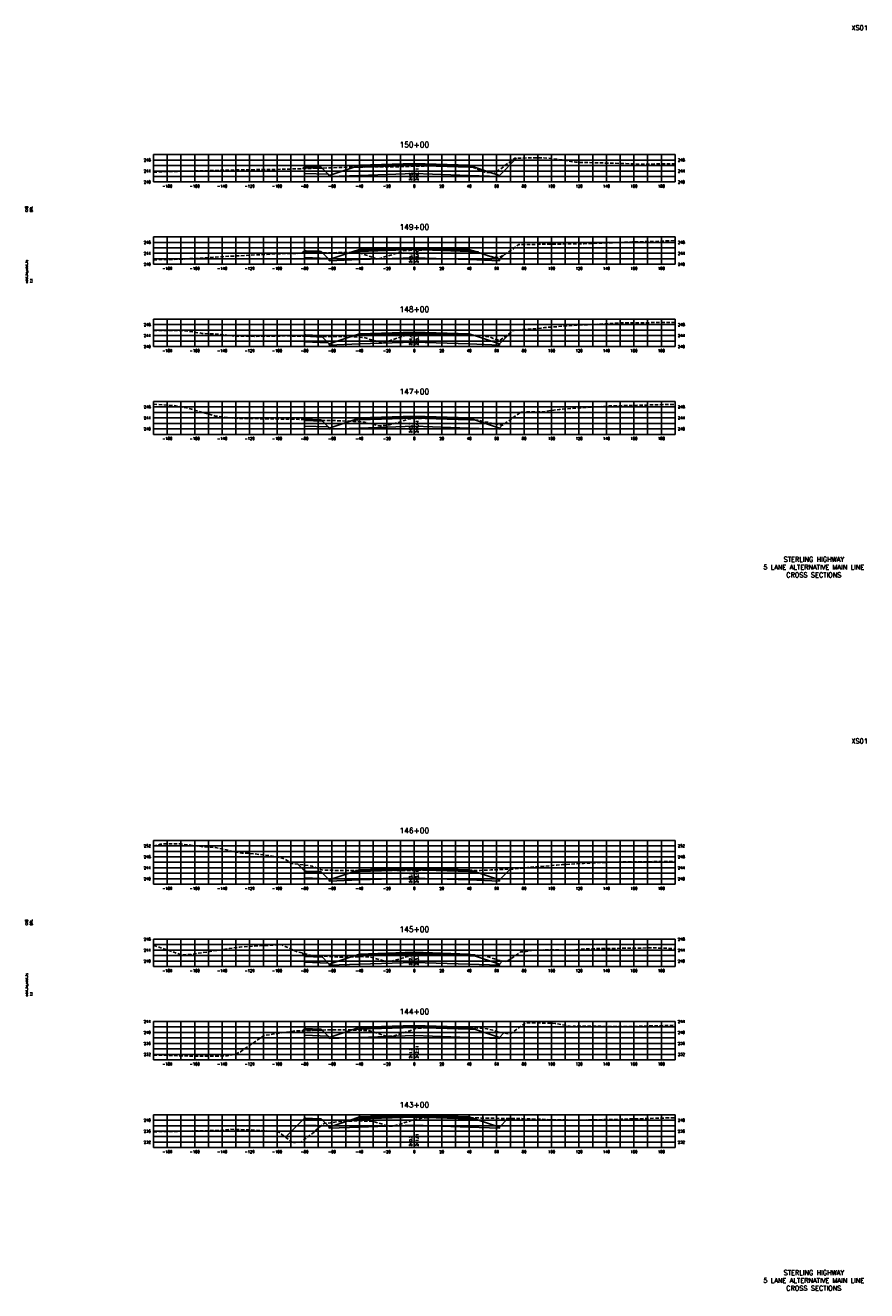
# Model space of a CAD drawing. Extents: x 37 to 10140, y -1968 to 9206.
# Tile 54 of 105: x 2227 to 2840, y 4176 to 5098. Entities that reach past the tile are written whole.
import ezdxf
from ezdxf.enums import TextEntityAlignment as Align

# ---------------------------------------------------------------- set-up
doc = ezdxf.new("R2010")
doc.units = 0
doc.header["$LTSCALE"] = 20
doc.header["$MEASUREMENT"] = 0
doc.linetypes.add('HIDDEN_050%', pattern=[0.1875, 0.125, -0.0625])
for name, color, linetype in [('S-AT-TXT175', 6, 'Continuous'), ('S-AT-TXT80', 1, 'Continuous'), ('XDATUM', 3, 'Continuous'), ('XEG', 1, 'HIDDEN_050%'), ('XFG', 2, 'Continuous'), ('XGRID', 251, 'Continuous'), ('XGRIDT', 2, 'Continuous'), ('XREF-BORDER', 7, 'Continuous')]:
    doc.layers.add(name, color=color, linetype=linetype)
doc.styles.add('L100', font='simplex.shx', dxfattribs={"height": 2})
doc.styles.add('L175', font='ROMANSM.shx', dxfattribs={"height": 3.5})
doc.styles.add('L80', font='ROMANSM.shx', dxfattribs={"height": 1.6})

# ---------------------------------------------------------------- blocks, each defined once
blk = doc.blocks.new('03025_00_att1')
at = {"layer": 'S-AT-TXT175', "style": 'L175'}
for tag, p in [('NUM', (32.402, 20.822)), ('LINE1', (30.64, 1.444)), ('LINE2', (30.64, 1.161)), ('LINE3', (30.64, 0.877))]:
    blk.add_attdef(tag, text='', height=0.175, dxfattribs=at).set_placement(p, align=Align.CENTER)
at = {"layer": 'S-AT-TXT80', "style": 'L80'}
for tag, p in [('DESIGNED', (2.094, 14.201)), ('CHECKED', (2.265, 14.201)), ('DRAFTED', (2.436, 14.201)), ('PCTB', (2.094, 11.605)), ('PSCALE', (2.265, 11.605)), ('PVIEW', (2.436, 11.605))]:
    blk.add_attdef(tag, p, '', height=0.08, rotation=90, dxfattribs=at)

msp = doc.modelspace()

# ---------------------------------------------------------------- linework, layer by layer
at = {"layer": 'XDATUM', "flags": 128}
for points in [[(2428.44, 4993.73), (2430, 4995.29), (2430, 4990.29), (2447.21, 4989.6), (2448, 4988.81), (2448, 4987.92), (2470, 4988.8), (2510, 4990.08), (2550, 4988.8), (2572, 4987.92), (2572, 4988.81), (2584.52, 5001.33)], [(2428.13, 4932.02), (2430, 4933.89), (2430, 4928.89), (2447.21, 4928.2), (2448, 4927.41), (2448, 4926.52), (2470, 4927.4), (2510, 4928.68), (2550, 4927.4), (2572, 4926.52), (2572, 4927.41), (2576.07, 4931.48)], [(2429.09, 4871.58), (2430, 4872.49), (2430, 4867.49), (2447.21, 4866.8), (2448, 4866.01), (2448, 4865.12), (2470, 4866), (2510, 4867.28), (2550, 4866), (2572, 4865.12), (2572, 4866.01), (2580.53, 4874.55)], [(2429.66, 4810.75), (2430, 4811.09), (2430, 4806.09), (2447.21, 4805.4), (2448, 4804.61), (2448, 4803.72), (2470, 4804.6), (2510, 4805.88), (2550, 4804.6), (2572, 4803.72), (2572, 4804.61), (2574.04, 4806.65)], [(2425.09, 4486.61), (2430, 4481.69), (2430, 4476.69), (2447.21, 4476), (2448, 4475.21), (2448, 4474.32), (2470, 4475.2), (2510, 4476.48), (2550, 4475.2), (2572, 4474.32), (2572, 4475.21), (2579.82, 4483.03)], [(2428.4, 4421.89), (2430, 4420.29), (2430, 4415.29), (2447.21, 4414.6), (2448, 4413.81), (2448, 4412.92), (2470, 4413.8), (2510, 4415.08), (2550, 4413.8), (2572, 4412.92), (2572, 4413.81), (2574.31, 4416.12)], [(2428.28, 4365.17), (2430, 4366.89), (2430, 4361.89), (2447.21, 4361.2), (2448, 4360.41), (2448, 4359.52), (2470, 4360.4), (2510, 4361.68), (2550, 4360.4), (2572, 4359.52), (2572, 4360.41), (2575.2, 4363.62)], [(2416.11, 4287.6), (2430, 4301.49), (2430, 4296.49), (2447.21, 4295.8), (2448, 4295.01), (2448, 4294.12), (2470, 4295), (2510, 4296.28), (2550, 4295), (2572, 4294.12), (2572, 4295.01), (2578.12, 4301.13)]]:
    msp.add_lwpolyline(points, dxfattribs=at)
at = {"layer": 'XEG', "flags": 128}
for points in [[(2320, 4991.13), (2325.09, 4991.35), (2334.47, 4991.7), (2353.29, 4992.08), (2366.76, 4992.46), (2368.71, 4992.52), (2382.44, 4992.79), (2409.09, 4993.2), (2416.1, 4993.32), (2436.47, 4993.99), (2439, 4994.02), (2439.49, 4994.05), (2442.08, 4994.14), (2463.15, 4994.78), (2464.03, 4994.74), (2472.84, 4994.91), (2480.85, 4994.98), (2481.62, 4995), (2483.65, 4995.02), (2495.42, 4995.07), (2510, 4995.42), (2518.03, 4995.61), (2524.25, 4995.74), (2526.52, 4995.7), (2544.39, 4995.36), (2545.43, 4995.29), (2552.25, 4994.88), (2560.5, 4991.61), (2561.42, 4991.26), (2567.46, 4990.21), (2568.16, 4990.11), (2579.18, 4998.3), (2583.32, 5001.3), (2596.11, 5001.7), (2597.76, 5001.71), (2604.37, 5001.62), (2609.85, 5001.22), (2613.75, 5000.73), (2627.37, 4998.44), (2630.12, 4998.32), (2664.06, 4997.4), (2677.26, 4996.97), (2692.54, 4997.33), (2700, 4997.15)], [(2320, 4927.3), (2340.17, 4927.69), (2346.5, 4928.1), (2371.41, 4929.6), (2379.84, 4930.07), (2414.68, 4931.84), (2422.91, 4931.92), (2460.47, 4932.61), (2463.85, 4932.48), (2470.78, 4931.99), (2474.82, 4930.67), (2483.28, 4927.69), (2498.1, 4932.43), (2501.79, 4933.67), (2505.66, 4934.11), (2506.4, 4934.17), (2510, 4934.25), (2520.74, 4934.48), (2526.27, 4934.59), (2532.29, 4934.45), (2548.26, 4934.08), (2549.74, 4933.98), (2552.71, 4933.72), (2555.01, 4933.31), (2556.64, 4933.1), (2557.67, 4932.54), (2564.55, 4929.98), (2569.22, 4929.13), (2571.78, 4928.81), (2581.37, 4934.78), (2586.1, 4938.47), (2592.62, 4938.43), (2600.65, 4938.56), (2611.26, 4938.66), (2633.22, 4939), (2645.75, 4939.42), (2668.92, 4940.25), (2688.22, 4940.79), (2700, 4941.29)], [(2320, 4875.78), (2341.95, 4875.67), (2355.4, 4873.65), (2368.72, 4872.88), (2379.1, 4871.64), (2393.4, 4871.45), (2416.25, 4871.77), (2436.12, 4871.48), (2461.8, 4871.4), (2471.72, 4870.7), (2473.55, 4870.58), (2483, 4867.67), (2486.79, 4866.51), (2488.32, 4867.02), (2503.86, 4872.32), (2505.87, 4872.52), (2508.32, 4872.8), (2510, 4872.83), (2522.85, 4873.04), (2528.1, 4873.11), (2548, 4872.45), (2548.33, 4872.44), (2548.74, 4872.41), (2558.87, 4872.05), (2562.42, 4871.36), (2564.73, 4871.18), (2567.49, 4869.92), (2572.33, 4868.48), (2579.5, 4873.74), (2581.77, 4875.51), (2584.1, 4875.92), (2584.29, 4875.99), (2584.77, 4876.05), (2593.73, 4876.72), (2600.53, 4877.26), (2602.15, 4877.48), (2604.78, 4877.8), (2609.28, 4878.21), (2632.41, 4879.77), (2639.92, 4880.14), (2660.58, 4881.22), (2685.57, 4881.48), (2700, 4881.59)], [(2320, 4821.93), (2334.79, 4821.01), (2343.45, 4819.48), (2357, 4815.62), (2365.02, 4813.38), (2375.5, 4812.08), (2382.92, 4811.57), (2386.97, 4811.63), (2413.58, 4811.13), (2427.2, 4810.91), (2436.77, 4810.29), (2439.28, 4810.12), (2439.39, 4810.11), (2452.52, 4810), (2465.86, 4809.5), (2466.08, 4809.48), (2466.17, 4809.48), (2473.49, 4808.9), (2473.89, 4808.81), (2484.77, 4806.19), (2489.97, 4806.52), (2489.99, 4806.52), (2490.03, 4806.53), (2499.98, 4809.14), (2505.61, 4811.16), (2505.74, 4811.21), (2510, 4811.47), (2510.12, 4811.48), (2510.34, 4811.51), (2517.79, 4811.73), (2518.11, 4811.75), (2529.83, 4811.98), (2530.24, 4811.99), (2541.93, 4811.57), (2542.39, 4811.56), (2542.69, 4811.54), (2550.32, 4811.06), (2550.67, 4811.01), (2556.34, 4810.37), (2563.23, 4808.79), (2563.7, 4808.64), (2573.87, 4806.68), (2574.18, 4806.62), (2574.38, 4806.61), (2574.91, 4807.02), (2587.44, 4816.12), (2587.85, 4816.15), (2590.67, 4816.46), (2591.5, 4816.44), (2601.8, 4816.43), (2605.82, 4816.83), (2615.88, 4818.23), (2624.86, 4818.94), (2652.24, 4820.73), (2679.58, 4821.37), (2700, 4821.88)], [(2320, 4499.84), (2324.88, 4501.21), (2328.04, 4501.55), (2339.19, 4501.5), (2356.89, 4499.26), (2365.25, 4498.84), (2382.61, 4494.91), (2384.43, 4494.67), (2388.65, 4494.7), (2404.6, 4492.89), (2414.42, 4490.83), (2416.63, 4489.7), (2420.47, 4487.23), (2435.49, 4485.2), (2441.77, 4482.71), (2443.71, 4482.22), (2449.63, 4482.22), (2457.93, 4481.97), (2467.13, 4482.03), (2471.11, 4482.14), (2473.57, 4482.18), (2479.82, 4482.36), (2484.34, 4482.33), (2485.78, 4482.3), (2495.88, 4482.15), (2503.07, 4482.14), (2508.13, 4482.11), (2510, 4482.12), (2512.02, 4482.14), (2517.65, 4482.28), (2519.91, 4482.35), (2523.57, 4482.43), (2532.04, 4482.66), (2535.83, 4482.54), (2544.09, 4482.26), (2555.98, 4482.13), (2558.19, 4482.14), (2559.75, 4482.24), (2562.06, 4482.32), (2565.76, 4482.42), (2570.97, 4482.63), (2581.97, 4483.12), (2589.94, 4483.86), (2592.37, 4484.12), (2593.51, 4484.31), (2613.89, 4485.97), (2617.86, 4486.3), (2633.22, 4487.21), (2643.9, 4487.84), (2659.39, 4488.25), (2692.07, 4488.59), (2700, 4488.63)], [(2320, 4427.5), (2340.02, 4420.63), (2347.33, 4420.89), (2375.08, 4425.1), (2380.93, 4425.98), (2382.88, 4426.27), (2384.23, 4426.4), (2413.32, 4428.04), (2415.99, 4426.67), (2424.23, 4422.99), (2436.36, 4419.81), (2448.14, 4419.42), (2454.23, 4418.84), (2461.44, 4418.82), (2470.3, 4419.27), (2477.75, 4418.95), (2479.16, 4418.61), (2480.16, 4418.34), (2485.07, 4416.96), (2488.71, 4415.76), (2490.88, 4415.84), (2493.51, 4415.91), (2499.81, 4417.77), (2505.53, 4419.3), (2506.57, 4419.59), (2508.29, 4420.14), (2510, 4420.28), (2511.32, 4420.39), (2514.36, 4420.72), (2518.42, 4420.81), (2521.89, 4420.91), (2528.37, 4421.06), (2533.94, 4421.25), (2540.71, 4421.04), (2546.19, 4420.88), (2550.37, 4420.65), (2553.89, 4420.48), (2559.29, 4420.02), (2562.18, 4419.73), (2565.41, 4418.69), (2570.91, 4416.79), (2575.82, 4415.83), (2577.44, 4415.79), (2582.08, 4418.84), (2587.34, 4422.66), (2591.62, 4423.03), (2596.87, 4423.93), (2611.68, 4424.3), (2619.11, 4423.88), (2624.02, 4423.8), (2630.71, 4424.69), (2635.56, 4424.98), (2670.94, 4425.46), (2683.74, 4425.63), (2700, 4425.13)], [(2320, 4347.53), (2320.3, 4347.5), (2323.18, 4347.45), (2345.19, 4346.81), (2352.11, 4346.62), (2359.72, 4346.63), (2373.84, 4346.88), (2379.57, 4348.13), (2383.25, 4349.92), (2400.7, 4361.86), (2406.69, 4362.65), (2423.48, 4365.11), (2427.15, 4365.13), (2447.2, 4365.88), (2451.31, 4365.88), (2453.73, 4365.89), (2463.18, 4365.82), (2465.9, 4365.72), (2477.06, 4365.21), (2477.65, 4365.08), (2479.95, 4364.48), (2488.08, 4361.75), (2489.8, 4361.17), (2490.54, 4361.2), (2494.11, 4361.14), (2505.99, 4365.03), (2508.08, 4365.72), (2508.5, 4365.84), (2510, 4366.43), (2510.77, 4366.74), (2511.62, 4366.82), (2516.17, 4367.27), (2522.78, 4367.48), (2523.98, 4367.51), (2534.35, 4367.77), (2536.1, 4367.81), (2546.74, 4367.56), (2548.36, 4367.52), (2549.34, 4367.48), (2556, 4367.19), (2556.85, 4367.13), (2563.14, 4366.65), (2567.11, 4365.53), (2567.85, 4365.3), (2569.34, 4364.94), (2579.62, 4362.62), (2581.15, 4363.72), (2591.08, 4370.89), (2593.4, 4370.89), (2609.34, 4370.85), (2612.65, 4370.62), (2625.78, 4367.99), (2626.15, 4368.72), (2627.23, 4368.67), (2666.62, 4368.25), (2675.4, 4368.57), (2700, 4369.21)], [(2320, 4291.61), (2333.52, 4291.77), (2357.29, 4292.36), (2368.6, 4292.52), (2375.41, 4293.39), (2391.09, 4292.88), (2410.93, 4291.6), (2410.96, 4291.6), (2410.97, 4291.6), (2419.6, 4284.88), (2421.82, 4283.45), (2423.44, 4283.8), (2427.78, 4284.17), (2428.55, 4284.9), (2437.14, 4291.33), (2438.4, 4292.95), (2444.4, 4297.68), (2449.2, 4298.12), (2455.14, 4299.12), (2461.08, 4299.26), (2467.65, 4299.52), (2472.91, 4299.4), (2479.51, 4299.24), (2480.77, 4298.87), (2481.77, 4298.56), (2487.22, 4296.88), (2490.41, 4295.74), (2493.98, 4295.7), (2495.26, 4295.77), (2505.79, 4299.06), (2508.94, 4300.12), (2509.42, 4300.3), (2510, 4300.44), (2511.86, 4300.9), (2513.65, 4301.05), (2517.79, 4301.7), (2519.69, 4301.78), (2525.61, 4302.02), (2533.26, 4302.36), (2537.69, 4302.49), (2542.15, 4302.33), (2550.29, 4301.95), (2555.71, 4301.75), (2559.03, 4301.58), (2563.38, 4301.49), (2567.39, 4301.46), (2577.96, 4301.13), (2584.95, 4301.14), (2588.4, 4301.14), (2598.52, 4300.8), (2599.83, 4300.81), (2601.17, 4300.81), (2608.93, 4300.35), (2615.52, 4300.23), (2630.98, 4300.08), (2661.83, 4300.75), (2677.6, 4301.19), (2698.73, 4301.8), (2699.18, 4301.8), (2699.34, 4301.8), (2699.98, 4301.78), (2700, 4301.78)]]:
    msp.add_lwpolyline(points, dxfattribs=at)
at = {"layer": 'XFG', "flags": 128}
for points in [[(2572, 4988.81), (2572, 4988.81), (2584.52, 5001.33)], [(2430, 4995.29), (2430, 4995.29), (2428.44, 4993.73)], [(2430, 4995.29), (2430, 4994.29), (2443.04, 4993.77), (2442, 4994.81), (2441, 4994.85), (2441, 4994.51), (2431, 4994.91), (2431, 4995.25), (2430, 4995.29)], [(2430, 4994.29), (2430, 4990.29), (2447.21, 4989.6), (2443.04, 4993.77), (2430, 4994.29)], [(2431, 4995.25), (2431, 4994.91), (2441, 4994.51), (2441, 4994.85), (2431, 4995.25)], [(2510, 4996.08), (2470, 4994.8), (2465.43, 4994.62), (2448, 4988.81), (2448, 4987.92), (2470, 4988.8), (2510, 4990.08)], [(2510, 4996.42), (2470, 4995.14), (2470, 4996.14), (2465.43, 4994.62), (2470, 4994.8), (2510, 4996.08)], [(2510, 4997.42), (2470, 4996.14), (2470, 4995.8), (2510, 4997.08)], [(2510, 4997.08), (2470, 4995.8), (2470, 4995.14), (2510, 4996.42)], [(2510, 4997.42), (2550, 4996.14), (2550, 4995.8), (2510, 4997.08)], [(2510, 4997.08), (2550, 4995.8), (2550, 4995.14), (2510, 4996.42)], [(2510, 4996.42), (2550, 4995.14), (2550, 4996.14), (2554.57, 4994.62), (2550, 4994.8), (2510, 4996.08)], [(2510, 4996.08), (2550, 4994.8), (2554.57, 4994.62), (2572, 4988.81), (2572, 4987.92), (2550, 4988.8), (2510, 4990.08)], [(2448, 4988.81), (2447.21, 4989.6)], [(2510, 4936.02), (2470, 4934.74), (2470, 4934.4), (2510, 4935.68)], [(2510, 4935.68), (2470, 4934.4), (2470, 4933.74), (2510, 4935.02)], [(2510, 4936.02), (2550, 4934.74), (2550, 4934.4), (2510, 4935.68)], [(2510, 4935.68), (2550, 4934.4), (2550, 4933.74), (2510, 4935.02)], [(2430, 4933.89), (2430, 4933.89), (2428.13, 4932.02)], [(2430, 4933.89), (2430, 4932.89), (2443.04, 4932.37), (2442, 4933.41), (2441, 4933.45), (2441, 4933.11), (2431, 4933.51), (2431, 4933.85), (2430, 4933.89)], [(2430, 4932.89), (2430, 4928.89), (2447.21, 4928.2), (2443.04, 4932.37), (2430, 4932.89)], [(2431, 4933.85), (2431, 4933.51), (2441, 4933.11), (2441, 4933.45), (2431, 4933.85)], [(2448, 4927.41), (2447.21, 4928.2)], [(2510, 4934.68), (2470, 4933.4), (2465.43, 4933.22), (2448, 4927.41), (2448, 4926.52), (2470, 4927.4), (2510, 4928.68)], [(2510, 4935.02), (2470, 4933.74), (2470, 4934.74), (2465.43, 4933.22), (2470, 4933.4), (2510, 4934.68)], [(2510, 4935.02), (2550, 4933.74), (2550, 4934.74), (2554.57, 4933.22), (2550, 4933.4), (2510, 4934.68)], [(2510, 4934.68), (2550, 4933.4), (2554.57, 4933.22), (2572, 4927.41), (2572, 4926.52), (2550, 4927.4), (2510, 4928.68)], [(2572, 4927.41), (2572, 4927.41), (2576.07, 4931.48)], [(2430, 4872.49), (2430, 4872.49), (2429.09, 4871.58)], [(2430, 4872.49), (2430, 4871.49), (2443.04, 4870.97), (2442, 4872.01), (2441, 4872.05), (2441, 4871.71), (2431, 4872.11), (2431, 4872.45), (2430, 4872.49)], [(2430, 4871.49), (2430, 4867.49), (2447.21, 4866.8), (2443.04, 4870.97), (2430, 4871.49)], [(2431, 4872.45), (2431, 4872.11), (2441, 4871.71), (2441, 4872.05), (2431, 4872.45)], [(2510, 4873.28), (2470, 4872), (2465.43, 4871.82), (2448, 4866.01), (2448, 4865.12), (2470, 4866), (2510, 4867.28)], [(2510, 4873.62), (2470, 4872.34), (2470, 4873.34), (2465.43, 4871.82), (2470, 4872), (2510, 4873.28)], [(2510, 4874.62), (2470, 4873.34), (2470, 4873), (2510, 4874.28)], [(2510, 4874.28), (2470, 4873), (2470, 4872.34), (2510, 4873.62)], [(2510, 4874.62), (2550, 4873.34), (2550, 4873), (2510, 4874.28)], [(2510, 4874.28), (2550, 4873), (2550, 4872.34), (2510, 4873.62)], [(2510, 4873.62), (2550, 4872.34), (2550, 4873.34), (2554.57, 4871.82), (2550, 4872), (2510, 4873.28)], [(2510, 4873.28), (2550, 4872), (2554.57, 4871.82), (2572, 4866.01), (2572, 4865.12), (2550, 4866), (2510, 4867.28)], [(2572, 4866.01), (2572, 4866.01), (2580.53, 4874.55)], [(2448, 4866.01), (2447.21, 4866.8)], [(2430, 4811.09), (2430, 4811.09), (2429.66, 4810.75)], [(2430, 4811.09), (2430, 4810.09), (2443.04, 4809.57), (2442, 4810.61), (2441, 4810.65), (2441, 4810.31), (2431, 4810.71), (2431, 4811.05), (2430, 4811.09)], [(2430, 4810.09), (2430, 4806.09), (2447.21, 4805.4), (2443.04, 4809.57), (2430, 4810.09)], [(2431, 4811.05), (2431, 4810.71), (2441, 4810.31), (2441, 4810.65), (2431, 4811.05)], [(2510, 4811.88), (2470, 4810.6), (2465.43, 4810.42), (2448, 4804.61), (2448, 4803.72), (2470, 4804.6), (2510, 4805.88)], [(2510, 4812.22), (2470, 4810.94), (2470, 4811.94), (2465.43, 4810.42), (2470, 4810.6), (2510, 4811.88)], [(2510, 4813.22), (2470, 4811.94), (2470, 4811.6), (2510, 4812.88)], [(2510, 4812.88), (2470, 4811.6), (2470, 4810.94), (2510, 4812.22)], [(2510, 4813.22), (2550, 4811.94), (2550, 4811.6), (2510, 4812.88)], [(2510, 4812.88), (2550, 4811.6), (2550, 4810.94), (2510, 4812.22)], [(2510, 4812.22), (2550, 4810.94), (2550, 4811.94), (2554.57, 4810.42), (2550, 4810.6), (2510, 4811.88)], [(2510, 4811.88), (2550, 4810.6), (2554.57, 4810.42), (2572, 4804.61), (2572, 4803.72), (2550, 4804.6), (2510, 4805.88)], [(2572, 4804.61), (2572, 4804.61), (2574.04, 4806.65)], [(2448, 4804.61), (2447.21, 4805.4)], [(2430, 4481.69), (2430, 4481.69), (2425.09, 4486.61)], [(2510, 4483.82), (2470, 4482.54), (2470, 4482.2), (2510, 4483.48)], [(2510, 4483.48), (2470, 4482.2), (2470, 4481.54), (2510, 4482.82)], [(2510, 4483.82), (2550, 4482.54), (2550, 4482.2), (2510, 4483.48)], [(2510, 4483.48), (2550, 4482.2), (2550, 4481.54), (2510, 4482.82)], [(2430, 4481.69), (2430, 4480.69), (2443.04, 4480.17), (2442, 4481.21), (2441, 4481.25), (2441, 4480.91), (2431, 4481.31), (2431, 4481.65), (2430, 4481.69)], [(2430, 4480.69), (2430, 4476.69), (2447.21, 4476), (2443.04, 4480.17), (2430, 4480.69)], [(2431, 4481.65), (2431, 4481.31), (2441, 4480.91), (2441, 4481.25), (2431, 4481.65)], [(2448, 4475.21), (2447.21, 4476)], [(2510, 4482.48), (2470, 4481.2), (2465.43, 4481.02), (2448, 4475.21), (2448, 4474.32), (2470, 4475.2), (2510, 4476.48)], [(2510, 4482.82), (2470, 4481.54), (2470, 4482.54), (2465.43, 4481.02), (2470, 4481.2), (2510, 4482.48)], [(2510, 4482.82), (2550, 4481.54), (2550, 4482.54), (2554.57, 4481.02), (2550, 4481.2), (2510, 4482.48)], [(2510, 4482.48), (2550, 4481.2), (2554.57, 4481.02), (2572, 4475.21), (2572, 4474.32), (2550, 4475.2), (2510, 4476.48)], [(2572, 4475.21), (2572, 4475.21), (2579.82, 4483.03)], [(2430, 4420.29), (2430, 4420.29), (2428.4, 4421.89)], [(2430, 4420.29), (2430, 4419.29), (2443.04, 4418.77), (2442, 4419.81), (2441, 4419.85), (2441, 4419.51), (2431, 4419.91), (2431, 4420.25), (2430, 4420.29)], [(2430, 4419.29), (2430, 4415.29), (2447.21, 4414.6), (2443.04, 4418.77), (2430, 4419.29)], [(2431, 4420.25), (2431, 4419.91), (2441, 4419.51), (2441, 4419.85), (2431, 4420.25)], [(2510, 4421.08), (2470, 4419.8), (2465.43, 4419.62), (2448, 4413.81), (2448, 4412.92), (2470, 4413.8), (2510, 4415.08)], [(2510, 4421.42), (2470, 4420.14), (2470, 4421.14), (2465.43, 4419.62), (2470, 4419.8), (2510, 4421.08)], [(2510, 4422.42), (2470, 4421.14), (2470, 4420.8), (2510, 4422.08)], [(2510, 4422.08), (2470, 4420.8), (2470, 4420.14), (2510, 4421.42)], [(2510, 4422.42), (2550, 4421.14), (2550, 4420.8), (2510, 4422.08)], [(2510, 4422.08), (2550, 4420.8), (2550, 4420.14), (2510, 4421.42)], [(2510, 4421.42), (2550, 4420.14), (2550, 4421.14), (2554.57, 4419.62), (2550, 4419.8), (2510, 4421.08)], [(2510, 4421.08), (2550, 4419.8), (2554.57, 4419.62), (2572, 4413.81), (2572, 4412.92), (2550, 4413.8), (2510, 4415.08)], [(2448, 4413.81), (2447.21, 4414.6)], [(2572, 4413.81), (2572, 4413.81), (2574.31, 4416.12)], [(2430, 4366.89), (2430, 4366.89), (2428.28, 4365.17)], [(2430, 4366.89), (2430, 4365.89), (2443.04, 4365.37), (2442, 4366.41), (2441, 4366.45), (2441, 4366.11), (2431, 4366.51), (2431, 4366.85), (2430, 4366.89)], [(2430, 4365.89), (2430, 4361.89), (2447.21, 4361.2), (2443.04, 4365.37), (2430, 4365.89)], [(2431, 4366.85), (2431, 4366.51), (2441, 4366.11), (2441, 4366.45), (2431, 4366.85)], [(2510, 4367.68), (2470, 4366.4), (2465.43, 4366.22), (2448, 4360.41), (2448, 4359.52), (2470, 4360.4), (2510, 4361.68)], [(2510, 4368.02), (2470, 4366.74), (2470, 4367.74), (2465.43, 4366.22), (2470, 4366.4), (2510, 4367.68)], [(2510, 4369.02), (2470, 4367.74), (2470, 4367.4), (2510, 4368.68)], [(2510, 4368.68), (2470, 4367.4), (2470, 4366.74), (2510, 4368.02)], [(2510, 4369.02), (2550, 4367.74), (2550, 4367.4), (2510, 4368.68)], [(2510, 4368.68), (2550, 4367.4), (2550, 4366.74), (2510, 4368.02)], [(2510, 4368.02), (2550, 4366.74), (2550, 4367.74), (2554.57, 4366.22), (2550, 4366.4), (2510, 4367.68)], [(2510, 4367.68), (2550, 4366.4), (2554.57, 4366.22), (2572, 4360.41), (2572, 4359.52), (2550, 4360.4), (2510, 4361.68)], [(2572, 4360.41), (2572, 4360.41), (2575.2, 4363.62)], [(2448, 4360.41), (2447.21, 4361.2)], [(2430, 4301.49), (2430, 4301.49), (2416.11, 4287.6)], [(2430, 4301.49), (2430, 4300.49), (2443.04, 4299.97), (2442, 4301.01), (2441, 4301.05), (2441, 4300.71), (2431, 4301.11), (2431, 4301.45), (2430, 4301.49)], [(2430, 4300.49), (2430, 4296.49), (2447.21, 4295.8), (2443.04, 4299.97), (2430, 4300.49)], [(2431, 4301.45), (2431, 4301.11), (2441, 4300.71), (2441, 4301.05), (2431, 4301.45)], [(2510, 4302.28), (2470, 4301), (2465.43, 4300.82), (2448, 4295.01), (2448, 4294.12), (2470, 4295), (2510, 4296.28)], [(2510, 4302.62), (2470, 4301.34), (2470, 4302.34), (2465.43, 4300.82), (2470, 4301), (2510, 4302.28)], [(2510, 4303.62), (2470, 4302.34), (2470, 4302), (2510, 4303.28)], [(2510, 4303.28), (2470, 4302), (2470, 4301.34), (2510, 4302.62)], [(2510, 4303.62), (2550, 4302.34), (2550, 4302), (2510, 4303.28)], [(2510, 4303.28), (2550, 4302), (2550, 4301.34), (2510, 4302.62)], [(2510, 4302.62), (2550, 4301.34), (2550, 4302.34), (2554.57, 4300.82), (2550, 4301), (2510, 4302.28)], [(2510, 4302.28), (2550, 4301), (2554.57, 4300.82), (2572, 4295.01), (2572, 4294.12), (2550, 4295), (2510, 4296.28)], [(2572, 4295.01), (2572, 4295.01), (2578.12, 4301.13)], [(2448, 4295.01), (2447.21, 4295.8)]]:
    msp.add_lwpolyline(points, dxfattribs=at)
at = {"layer": 'XGRID'}
for p, q in [((2320, 4984), (2320, 5004)), ((2320, 5004), (2700, 5004)), ((2330, 4984), (2330, 5004)), ((2340, 4984), (2340, 5004)), ((2350, 4984), (2350, 5004)), ((2360, 4984), (2360, 5004)), ((2370, 4984), (2370, 5004)), ((2380, 4984), (2380, 5004)), ((2390, 4984), (2390, 5004)), ((2400, 4984), (2400, 5004)), ((2410, 4984), (2410, 5004)), ((2420, 4984), (2420, 5004)), ((2430, 4984), (2430, 5004)), ((2440, 4984), (2440, 5004)), ((2450, 4984), (2450, 5004)), ((2460, 4984), (2460, 5004)), ((2470, 4984), (2470, 5004)), ((2480, 4984), (2480, 5004)), ((2490, 4984), (2490, 5004)), ((2500, 4984), (2500, 5004)), ((2510, 4984), (2510, 5004)), ((2520, 4984), (2520, 5004)), ((2530, 4984), (2530, 5004)), ((2540, 4984), (2540, 5004)), ((2550, 4984), (2550, 5004)), ((2560, 4984), (2560, 5004)), ((2570, 4984), (2570, 5004)), ((2580, 4984), (2580, 5004)), ((2590, 4984), (2590, 5004)), ((2600, 4984), (2600, 5004)), ((2610, 4984), (2610, 5004)), ((2620, 4984), (2620, 5004)), ((2630, 4984), (2630, 5004)), ((2640, 4984), (2640, 5004)), ((2650, 4984), (2650, 5004)), ((2660, 4984), (2660, 5004)), ((2670, 4984), (2670, 5004)), ((2680, 4984), (2680, 5004)), ((2690, 4984), (2690, 5004)), ((2700, 4984), (2700, 5004)), ((2320, 5000), (2700, 5000)), ((2320, 4996), (2700, 4996)), ((2320, 4992), (2700, 4992)), ((2320, 4988), (2700, 4988)), ((2320, 4984), (2700, 4984)), ((2320, 4924), (2320, 4944)), ((2320, 4944), (2700, 4944)), ((2320, 4940), (2700, 4940)), ((2320, 4936), (2700, 4936)), ((2330, 4924), (2330, 4944)), ((2340, 4924), (2340, 4944)), ((2350, 4924), (2350, 4944)), ((2360, 4924), (2360, 4944)), ((2370, 4924), (2370, 4944)), ((2380, 4924), (2380, 4944)), ((2390, 4924), (2390, 4944)), ((2400, 4924), (2400, 4944)), ((2410, 4924), (2410, 4944)), ((2420, 4924), (2420, 4944)), ((2430, 4924), (2430, 4944)), ((2440, 4924), (2440, 4944)), ((2450, 4924), (2450, 4944)), ((2460, 4924), (2460, 4944)), ((2470, 4924), (2470, 4944)), ((2480, 4924), (2480, 4944)), ((2490, 4924), (2490, 4944)), ((2500, 4924), (2500, 4944)), ((2510, 4924), (2510, 4944)), ((2520, 4924), (2520, 4944)), ((2530, 4924), (2530, 4944)), ((2540, 4924), (2540, 4944)), ((2550, 4924), (2550, 4944)), ((2560, 4924), (2560, 4944)), ((2570, 4924), (2570, 4944)), ((2580, 4924), (2580, 4944)), ((2590, 4924), (2590, 4944)), ((2600, 4924), (2600, 4944)), ((2610, 4924), (2610, 4944)), ((2620, 4924), (2620, 4944)), ((2630, 4924), (2630, 4944)), ((2640, 4924), (2640, 4944)), ((2650, 4924), (2650, 4944)), ((2660, 4924), (2660, 4944)), ((2670, 4924), (2670, 4944)), ((2680, 4924), (2680, 4944)), ((2690, 4924), (2690, 4944)), ((2700, 4924), (2700, 4944)), ((2320, 4932), (2700, 4932)), ((2320, 4928), (2700, 4928)), ((2320, 4924), (2700, 4924)), ((2320, 4864), (2320, 4884)), ((2320, 4884), (2700, 4884)), ((2330, 4864), (2330, 4884)), ((2340, 4864), (2340, 4884)), ((2350, 4864), (2350, 4884)), ((2360, 4864), (2360, 4884)), ((2370, 4864), (2370, 4884)), ((2380, 4864), (2380, 4884)), ((2390, 4864), (2390, 4884)), ((2400, 4864), (2400, 4884)), ((2410, 4864), (2410, 4884)), ((2420, 4864), (2420, 4884)), ((2430, 4864), (2430, 4884)), ((2440, 4864), (2440, 4884)), ((2450, 4864), (2450, 4884)), ((2460, 4864), (2460, 4884)), ((2470, 4864), (2470, 4884)), ((2480, 4864), (2480, 4884)), ((2490, 4864), (2490, 4884)), ((2500, 4864), (2500, 4884)), ((2510, 4864), (2510, 4884)), ((2520, 4864), (2520, 4884)), ((2530, 4864), (2530, 4884)), ((2540, 4864), (2540, 4884)), ((2550, 4864), (2550, 4884)), ((2560, 4864), (2560, 4884)), ((2570, 4864), (2570, 4884)), ((2580, 4864), (2580, 4884)), ((2590, 4864), (2590, 4884)), ((2600, 4864), (2600, 4884)), ((2610, 4864), (2610, 4884)), ((2620, 4864), (2620, 4884)), ((2630, 4864), (2630, 4884)), ((2640, 4864), (2640, 4884)), ((2650, 4864), (2650, 4884)), ((2660, 4864), (2660, 4884)), ((2670, 4864), (2670, 4884)), ((2680, 4864), (2680, 4884)), ((2690, 4864), (2690, 4884)), ((2700, 4864), (2700, 4884)), ((2320, 4880), (2700, 4880)), ((2320, 4876), (2700, 4876)), ((2320, 4872), (2700, 4872)), ((2320, 4868), (2700, 4868)), ((2320, 4864), (2700, 4864)), ((2320, 4800), (2320, 4824)), ((2320, 4824), (2700, 4824)), ((2320, 4820), (2700, 4820)), ((2320, 4816), (2700, 4816)), ((2330, 4800), (2330, 4824)), ((2340, 4800), (2340, 4824)), ((2350, 4800), (2350, 4824)), ((2360, 4800), (2360, 4824)), ((2370, 4800), (2370, 4824)), ((2380, 4800), (2380, 4824)), ((2390, 4800), (2390, 4824)), ((2400, 4800), (2400, 4824)), ((2410, 4800), (2410, 4824)), ((2420, 4800), (2420, 4824)), ((2430, 4800), (2430, 4824)), ((2440, 4800), (2440, 4824)), ((2450, 4800), (2450, 4824)), ((2460, 4800), (2460, 4824)), ((2470, 4800), (2470, 4824)), ((2480, 4800), (2480, 4824)), ((2490, 4800), (2490, 4824)), ((2500, 4800), (2500, 4824)), ((2510, 4800), (2510, 4824)), ((2520, 4800), (2520, 4824)), ((2530, 4800), (2530, 4824)), ((2540, 4800), (2540, 4824)), ((2550, 4800), (2550, 4824)), ((2560, 4800), (2560, 4824)), ((2570, 4800), (2570, 4824)), ((2580, 4800), (2580, 4824)), ((2590, 4800), (2590, 4824)), ((2600, 4800), (2600, 4824)), ((2610, 4800), (2610, 4824)), ((2620, 4800), (2620, 4824)), ((2630, 4800), (2630, 4824)), ((2640, 4800), (2640, 4824)), ((2650, 4800), (2650, 4824)), ((2660, 4800), (2660, 4824)), ((2670, 4800), (2670, 4824)), ((2680, 4800), (2680, 4824)), ((2690, 4800), (2690, 4824)), ((2700, 4800), (2700, 4824)), ((2320, 4812), (2700, 4812)), ((2320, 4808), (2700, 4808)), ((2320, 4804), (2700, 4804)), ((2320, 4800), (2700, 4800)), ((2320, 4472), (2320, 4504)), ((2320, 4504), (2700, 4504)), ((2330, 4472), (2330, 4504)), ((2340, 4472), (2340, 4504)), ((2350, 4472), (2350, 4504)), ((2360, 4472), (2360, 4504)), ((2370, 4472), (2370, 4504)), ((2380, 4472), (2380, 4504)), ((2390, 4472), (2390, 4504)), ((2400, 4472), (2400, 4504)), ((2410, 4472), (2410, 4504)), ((2420, 4472), (2420, 4504)), ((2430, 4472), (2430, 4504)), ((2440, 4472), (2440, 4504)), ((2450, 4472), (2450, 4504)), ((2460, 4472), (2460, 4504)), ((2470, 4472), (2470, 4504)), ((2480, 4472), (2480, 4504)), ((2490, 4472), (2490, 4504)), ((2500, 4472), (2500, 4504)), ((2510, 4472), (2510, 4504)), ((2520, 4472), (2520, 4504)), ((2530, 4472), (2530, 4504)), ((2540, 4472), (2540, 4504)), ((2550, 4472), (2550, 4504)), ((2560, 4472), (2560, 4504)), ((2570, 4472), (2570, 4504)), ((2580, 4472), (2580, 4504)), ((2590, 4472), (2590, 4504)), ((2600, 4472), (2600, 4504)), ((2610, 4472), (2610, 4504)), ((2620, 4472), (2620, 4504)), ((2630, 4472), (2630, 4504)), ((2640, 4472), (2640, 4504)), ((2650, 4472), (2650, 4504)), ((2660, 4472), (2660, 4504)), ((2670, 4472), (2670, 4504)), ((2680, 4472), (2680, 4504)), ((2690, 4472), (2690, 4504)), ((2700, 4472), (2700, 4504)), ((2320, 4500), (2700, 4500)), ((2320, 4496), (2700, 4496)), ((2320, 4492), (2700, 4492)), ((2320, 4488), (2700, 4488)), ((2320, 4484), (2700, 4484)), ((2320, 4480), (2700, 4480)), ((2320, 4476), (2700, 4476)), ((2320, 4472), (2700, 4472)), ((2320, 4412), (2320, 4432)), ((2320, 4432), (2700, 4432)), ((2330, 4412), (2330, 4432)), ((2340, 4412), (2340, 4432)), ((2350, 4412), (2350, 4432)), ((2360, 4412), (2360, 4432)), ((2370, 4412), (2370, 4432)), ((2380, 4412), (2380, 4432)), ((2390, 4412), (2390, 4432)), ((2400, 4412), (2400, 4432)), ((2410, 4412), (2410, 4432)), ((2420, 4412), (2420, 4432)), ((2430, 4412), (2430, 4432)), ((2440, 4412), (2440, 4432)), ((2450, 4412), (2450, 4432)), ((2460, 4412), (2460, 4432)), ((2470, 4412), (2470, 4432)), ((2480, 4412), (2480, 4432)), ((2490, 4412), (2490, 4432)), ((2500, 4412), (2500, 4432)), ((2510, 4412), (2510, 4432)), ((2520, 4412), (2520, 4432)), ((2530, 4412), (2530, 4432)), ((2540, 4412), (2540, 4432)), ((2550, 4412), (2550, 4432)), ((2560, 4412), (2560, 4432)), ((2570, 4412), (2570, 4432)), ((2580, 4412), (2580, 4432)), ((2590, 4412), (2590, 4432)), ((2600, 4412), (2600, 4432)), ((2610, 4412), (2610, 4432)), ((2620, 4412), (2620, 4432)), ((2630, 4412), (2630, 4432)), ((2640, 4412), (2640, 4432)), ((2650, 4412), (2650, 4432)), ((2660, 4412), (2660, 4432)), ((2670, 4412), (2670, 4432)), ((2680, 4412), (2680, 4432)), ((2690, 4412), (2690, 4432)), ((2700, 4412), (2700, 4432)), ((2320, 4428), (2700, 4428)), ((2320, 4424), (2700, 4424)), ((2320, 4420), (2700, 4420)), ((2320, 4416), (2700, 4416)), ((2320, 4412), (2700, 4412)), ((2320, 4344), (2320, 4372)), ((2320, 4372), (2700, 4372)), ((2320, 4368), (2700, 4368)), ((2320, 4364), (2700, 4364)), ((2330, 4344), (2330, 4372)), ((2340, 4344), (2340, 4372)), ((2350, 4344), (2350, 4372)), ((2360, 4344), (2360, 4372)), ((2370, 4344), (2370, 4372)), ((2380, 4344), (2380, 4372)), ((2390, 4344), (2390, 4372)), ((2400, 4344), (2400, 4372)), ((2410, 4344), (2410, 4372)), ((2420, 4344), (2420, 4372)), ((2430, 4344), (2430, 4372)), ((2440, 4344), (2440, 4372)), ((2450, 4344), (2450, 4372)), ((2460, 4344), (2460, 4372)), ((2470, 4344), (2470, 4372)), ((2480, 4344), (2480, 4372)), ((2490, 4344), (2490, 4372)), ((2500, 4344), (2500, 4372)), ((2510, 4344), (2510, 4372)), ((2520, 4344), (2520, 4372)), ((2530, 4344), (2530, 4372)), ((2540, 4344), (2540, 4372)), ((2550, 4344), (2550, 4372)), ((2560, 4344), (2560, 4372)), ((2570, 4344), (2570, 4372)), ((2580, 4344), (2580, 4372)), ((2590, 4344), (2590, 4372)), ((2600, 4344), (2600, 4372)), ((2610, 4344), (2610, 4372)), ((2620, 4344), (2620, 4372)), ((2630, 4344), (2630, 4372)), ((2640, 4344), (2640, 4372)), ((2650, 4344), (2650, 4372)), ((2660, 4344), (2660, 4372)), ((2670, 4344), (2670, 4372)), ((2680, 4344), (2680, 4372)), ((2690, 4344), (2690, 4372)), ((2700, 4344), (2700, 4372)), ((2320, 4360), (2700, 4360)), ((2320, 4356), (2700, 4356)), ((2320, 4352), (2700, 4352)), ((2320, 4348), (2700, 4348)), ((2320, 4344), (2700, 4344)), ((2320, 4280), (2320, 4304)), ((2320, 4304), (2700, 4304)), ((2320, 4300), (2700, 4300)), ((2330, 4280), (2330, 4304)), ((2340, 4280), (2340, 4304)), ((2350, 4280), (2350, 4304)), ((2360, 4280), (2360, 4304)), ((2370, 4280), (2370, 4304)), ((2380, 4280), (2380, 4304)), ((2390, 4280), (2390, 4304)), ((2400, 4280), (2400, 4304)), ((2410, 4280), (2410, 4304)), ((2420, 4280), (2420, 4304)), ((2430, 4280), (2430, 4304)), ((2440, 4280), (2440, 4304)), ((2450, 4280), (2450, 4304)), ((2460, 4280), (2460, 4304)), ((2470, 4280), (2470, 4304)), ((2480, 4280), (2480, 4304)), ((2490, 4280), (2490, 4304)), ((2500, 4280), (2500, 4304)), ((2510, 4280), (2510, 4304)), ((2520, 4280), (2520, 4304)), ((2530, 4280), (2530, 4304)), ((2540, 4280), (2540, 4304)), ((2550, 4280), (2550, 4304)), ((2560, 4280), (2560, 4304)), ((2570, 4280), (2570, 4304)), ((2580, 4280), (2580, 4304)), ((2590, 4280), (2590, 4304)), ((2600, 4280), (2600, 4304)), ((2610, 4280), (2610, 4304)), ((2620, 4280), (2620, 4304)), ((2630, 4280), (2630, 4304)), ((2640, 4280), (2640, 4304)), ((2650, 4280), (2650, 4304)), ((2660, 4280), (2660, 4304)), ((2670, 4280), (2670, 4304)), ((2680, 4280), (2680, 4304)), ((2690, 4280), (2690, 4304)), ((2700, 4280), (2700, 4304)), ((2320, 4296), (2700, 4296)), ((2320, 4292), (2700, 4292)), ((2320, 4288), (2700, 4288)), ((2320, 4284), (2700, 4284)), ((2320, 4280), (2700, 4280))]:
    msp.add_line(p, q, dxfattribs=at)

# ---------------------------------------------------------------- block references
at = {"layer": 'XREF-BORDER'}
ref = msp.add_blockref('03025_00_att1', (2186.45, 4678.23), dxfattribs=dict(at, xscale=20, yscale=20, zscale=20))
ref.add_attrib('LINE1', 'STERLING HIGHWAY', dxfattribs={"layer": 'S-AT-TXT175', "height": 3.5, "style": 'L175'}).set_placement((2801.07, 4707.1), align=Align.CENTER)
ref.add_attrib('LINE2', '5 LANE ALTERNATIVE MAIN LINE', dxfattribs={"layer": 'S-AT-TXT175', "height": 3.5, "style": 'L175'}).set_placement((2801.07, 4701.44), align=Align.CENTER)
ref.add_attrib('LINE3', 'CROSS SECTIONS', dxfattribs={"layer": 'S-AT-TXT175', "height": 3.5, "style": 'L175'}).set_placement((2801.07, 4695.77), align=Align.CENTER)
ref.add_attrib('NUM', 'XS01', dxfattribs={"layer": 'S-AT-TXT175', "height": 3.5, "style": 'L175'}).set_placement((2834.49, 5094.66), align=Align.CENTER)
ref.add_attrib('DESIGNED', 'CAB', (2228.33, 4962.25), dxfattribs={"layer": 'S-AT-TXT80', "height": 1.6, "rotation": 90, "style": 'L80'})
ref.add_attrib('CHECKED', 'DRL', (2231.75, 4962.25), dxfattribs={"layer": 'S-AT-TXT80', "height": 1.6, "rotation": 90, "style": 'L80'})
ref.add_attrib('PCTB', 'adot_hs,adot_fs', (2228.33, 4910.32), dxfattribs={"layer": 'S-AT-TXT80', "height": 1.6, "rotation": 90, "style": 'L80'})
ref.add_attrib('PSCALE', '1:1', (2231.75, 4910.32), dxfattribs={"layer": 'S-AT-TXT80', "height": 1.6, "rotation": 90, "style": 'L80'})
ref = msp.add_blockref('03025_00_att1', (2186.45, 4158.23), dxfattribs=dict(at, xscale=20, yscale=20, zscale=20))
ref.add_attrib('LINE1', 'STERLING HIGHWAY', dxfattribs={"layer": 'S-AT-TXT175', "height": 3.5, "style": 'L175'}).set_placement((2801.07, 4187.1), align=Align.CENTER)
ref.add_attrib('LINE2', '5 LANE ALTERNATIVE MAIN LINE', dxfattribs={"layer": 'S-AT-TXT175', "height": 3.5, "style": 'L175'}).set_placement((2801.07, 4181.44), align=Align.CENTER)
ref.add_attrib('LINE3', 'CROSS SECTIONS', dxfattribs={"layer": 'S-AT-TXT175', "height": 3.5, "style": 'L175'}).set_placement((2801.07, 4175.77), align=Align.CENTER)
ref.add_attrib('NUM', 'XS01', dxfattribs={"layer": 'S-AT-TXT175', "height": 3.5, "style": 'L175'}).set_placement((2834.49, 4574.66), align=Align.CENTER)
ref.add_attrib('DESIGNED', 'CAB', (2228.33, 4442.25), dxfattribs={"layer": 'S-AT-TXT80', "height": 1.6, "rotation": 90, "style": 'L80'})
ref.add_attrib('CHECKED', 'DRL', (2231.75, 4442.25), dxfattribs={"layer": 'S-AT-TXT80', "height": 1.6, "rotation": 90, "style": 'L80'})
ref.add_attrib('PCTB', 'adot_hs,adot_fs', (2228.33, 4390.32), dxfattribs={"layer": 'S-AT-TXT80', "height": 1.6, "rotation": 90, "style": 'L80'})
ref.add_attrib('PSCALE', '1:1', (2231.75, 4390.32), dxfattribs={"layer": 'S-AT-TXT80', "height": 1.6, "rotation": 90, "style": 'L80'})

# ---------------------------------------------------------------- texts
at = {"layer": 'XGRIDT', "style": 'L100'}
for s, p in [('150+00', (2510, 5008)), ('149+00', (2510, 4948)), ('148+00', (2510, 4888)), ('147+00', (2510, 4828)), ('146+00', (2510, 4508)), ('145+00', (2510, 4436)), ('144+00', (2510, 4376)), ('143+00', (2510, 4308))]:
    msp.add_text(s, height=4, dxfattribs=at).set_placement(p, align=Align.BOTTOM_CENTER)
for s, p in [('248', (2318, 5000)), ('244', (2318, 4992)), ('240', (2318, 4984)), ('248', (2318, 4940)), ('244', (2318, 4932)), ('240', (2318, 4924)), ('248', (2318, 4880)), ('244', (2318, 4872)), ('240', (2318, 4864)), ('248', (2318, 4820)), ('244', (2318, 4812)), ('240', (2318, 4804)), ('252', (2318, 4500)), ('248', (2318, 4492)), ('244', (2318, 4484)), ('240', (2318, 4476)), ('248', (2318, 4432)), ('244', (2318, 4424)), ('240', (2318, 4416)), ('244', (2318, 4372)), ('240', (2318, 4364)), ('236', (2318, 4356)), ('232', (2318, 4348)), ('240', (2318, 4300)), ('236', (2318, 4292)), ('232', (2318, 4284))]:
    msp.add_text(s, height=2, dxfattribs=at).set_placement(p, align=Align.MIDDLE_RIGHT)
for s, p in [('248', (2702, 5000)), ('244', (2702, 4992)), ('240', (2702, 4984)), ('248', (2702, 4940)), ('244', (2702, 4932)), ('240', (2702, 4924)), ('248', (2702, 4880)), ('244', (2702, 4872)), ('240', (2702, 4864)), ('248', (2702, 4820)), ('244', (2702, 4812)), ('240', (2702, 4804)), ('252', (2702, 4500)), ('248', (2702, 4492)), ('244', (2702, 4484)), ('240', (2702, 4476)), ('248', (2702, 4432)), ('244', (2702, 4424)), ('240', (2702, 4416)), ('244', (2702, 4372)), ('240', (2702, 4364)), ('236', (2702, 4356)), ('232', (2702, 4348)), ('240', (2702, 4300)), ('236', (2702, 4292)), ('232', (2702, 4284))]:
    msp.add_text(s, height=2, dxfattribs=at).set_placement(p, align=Align.MIDDLE_LEFT)
for s, p in [('245.7', (2509, 4985)), ('245.1', (2509, 4925)), ('244.4', (2509, 4865)), ('243.7', (2509, 4801)), ('243.1', (2509, 4473)), ('242.1', (2509, 4413)), ('241.2', (2509, 4345)), ('240.2', (2509, 4281))]:
    msp.add_text(s, height=2, rotation=90, dxfattribs=at).set_placement(p, align=Align.BOTTOM_LEFT)
for s, p in [('246.71', (2511, 4985)), ('246.01', (2511, 4925)), ('245.31', (2511, 4865)), ('244.61', (2511, 4801)), ('243.91', (2511, 4473)), ('243.21', (2511, 4413)), ('242.51', (2511, 4345)), ('241.81', (2511, 4281))]:
    msp.add_text(s, height=2, rotation=90, dxfattribs=at).set_placement(p, align=Align.TOP_LEFT)
for s, p in [('-180', (2330, 4982)), ('-160', (2350, 4982)), ('-140', (2370, 4982)), ('-120', (2390, 4982)), ('-100', (2410, 4982)), ('-80', (2430, 4982)), ('-60', (2450, 4982)), ('-40', (2470, 4982)), ('-20', (2490, 4982)), ('0', (2510, 4982)), ('20', (2530, 4982)), ('40', (2550, 4982)), ('60', (2570, 4982)), ('80', (2590, 4982)), ('100', (2610, 4982)), ('120', (2630, 4982)), ('140', (2650, 4982)), ('160', (2670, 4982)), ('180', (2690, 4982)), ('-180', (2330, 4922)), ('-160', (2350, 4922)), ('-140', (2370, 4922)), ('-120', (2390, 4922)), ('-100', (2410, 4922)), ('-80', (2430, 4922)), ('-60', (2450, 4922)), ('-40', (2470, 4922)), ('-20', (2490, 4922)), ('0', (2510, 4922)), ('20', (2530, 4922)), ('40', (2550, 4922)), ('60', (2570, 4922)), ('80', (2590, 4922)), ('100', (2610, 4922)), ('120', (2630, 4922)), ('140', (2650, 4922)), ('160', (2670, 4922)), ('180', (2690, 4922)), ('-180', (2330, 4862)), ('-160', (2350, 4862)), ('-140', (2370, 4862)), ('-120', (2390, 4862)), ('-100', (2410, 4862)), ('-80', (2430, 4862)), ('-60', (2450, 4862)), ('-40', (2470, 4862)), ('-20', (2490, 4862)), ('0', (2510, 4862)), ('20', (2530, 4862)), ('40', (2550, 4862)), ('60', (2570, 4862)), ('80', (2590, 4862)), ('100', (2610, 4862)), ('120', (2630, 4862)), ('140', (2650, 4862)), ('160', (2670, 4862)), ('180', (2690, 4862)), ('-180', (2330, 4798)), ('-160', (2350, 4798)), ('-140', (2370, 4798)), ('-120', (2390, 4798)), ('-100', (2410, 4798)), ('-80', (2430, 4798)), ('-60', (2450, 4798)), ('-40', (2470, 4798)), ('-20', (2490, 4798)), ('0', (2510, 4798)), ('20', (2530, 4798)), ('40', (2550, 4798)), ('60', (2570, 4798)), ('80', (2590, 4798)), ('100', (2610, 4798)), ('120', (2630, 4798)), ('140', (2650, 4798)), ('160', (2670, 4798)), ('180', (2690, 4798)), ('-180', (2330, 4470)), ('-160', (2350, 4470)), ('-140', (2370, 4470)), ('-120', (2390, 4470)), ('-100', (2410, 4470)), ('-80', (2430, 4470)), ('-60', (2450, 4470)), ('-40', (2470, 4470)), ('-20', (2490, 4470)), ('0', (2510, 4470)), ('20', (2530, 4470)), ('40', (2550, 4470)), ('60', (2570, 4470)), ('80', (2590, 4470)), ('100', (2610, 4470)), ('120', (2630, 4470)), ('140', (2650, 4470)), ('160', (2670, 4470)), ('180', (2690, 4470)), ('-180', (2330, 4410)), ('-160', (2350, 4410)), ('-140', (2370, 4410)), ('-120', (2390, 4410)), ('-100', (2410, 4410)), ('-80', (2430, 4410)), ('-60', (2450, 4410)), ('-40', (2470, 4410)), ('-20', (2490, 4410)), ('0', (2510, 4410)), ('20', (2530, 4410)), ('40', (2550, 4410)), ('60', (2570, 4410)), ('80', (2590, 4410)), ('100', (2610, 4410)), ('120', (2630, 4410)), ('140', (2650, 4410)), ('160', (2670, 4410)), ('180', (2690, 4410)), ('-180', (2330, 4342)), ('-160', (2350, 4342)), ('-140', (2370, 4342)), ('-120', (2390, 4342)), ('-100', (2410, 4342)), ('-80', (2430, 4342)), ('-60', (2450, 4342)), ('-40', (2470, 4342)), ('-20', (2490, 4342)), ('0', (2510, 4342)), ('20', (2530, 4342)), ('40', (2550, 4342)), ('60', (2570, 4342)), ('80', (2590, 4342)), ('100', (2610, 4342)), ('120', (2630, 4342)), ('140', (2650, 4342)), ('160', (2670, 4342)), ('180', (2690, 4342)), ('-180', (2330, 4278)), ('-160', (2350, 4278)), ('-140', (2370, 4278)), ('-120', (2390, 4278)), ('-100', (2410, 4278)), ('-80', (2430, 4278)), ('-60', (2450, 4278)), ('-40', (2470, 4278)), ('-20', (2490, 4278)), ('0', (2510, 4278)), ('20', (2530, 4278)), ('40', (2550, 4278)), ('60', (2570, 4278)), ('80', (2590, 4278)), ('100', (2610, 4278)), ('120', (2630, 4278)), ('140', (2650, 4278)), ('160', (2670, 4278)), ('180', (2690, 4278))]:
    msp.add_text(s, height=2, dxfattribs=at).set_placement(p, align=Align.TOP_CENTER)

doc.saveas('drawing.dxf')
